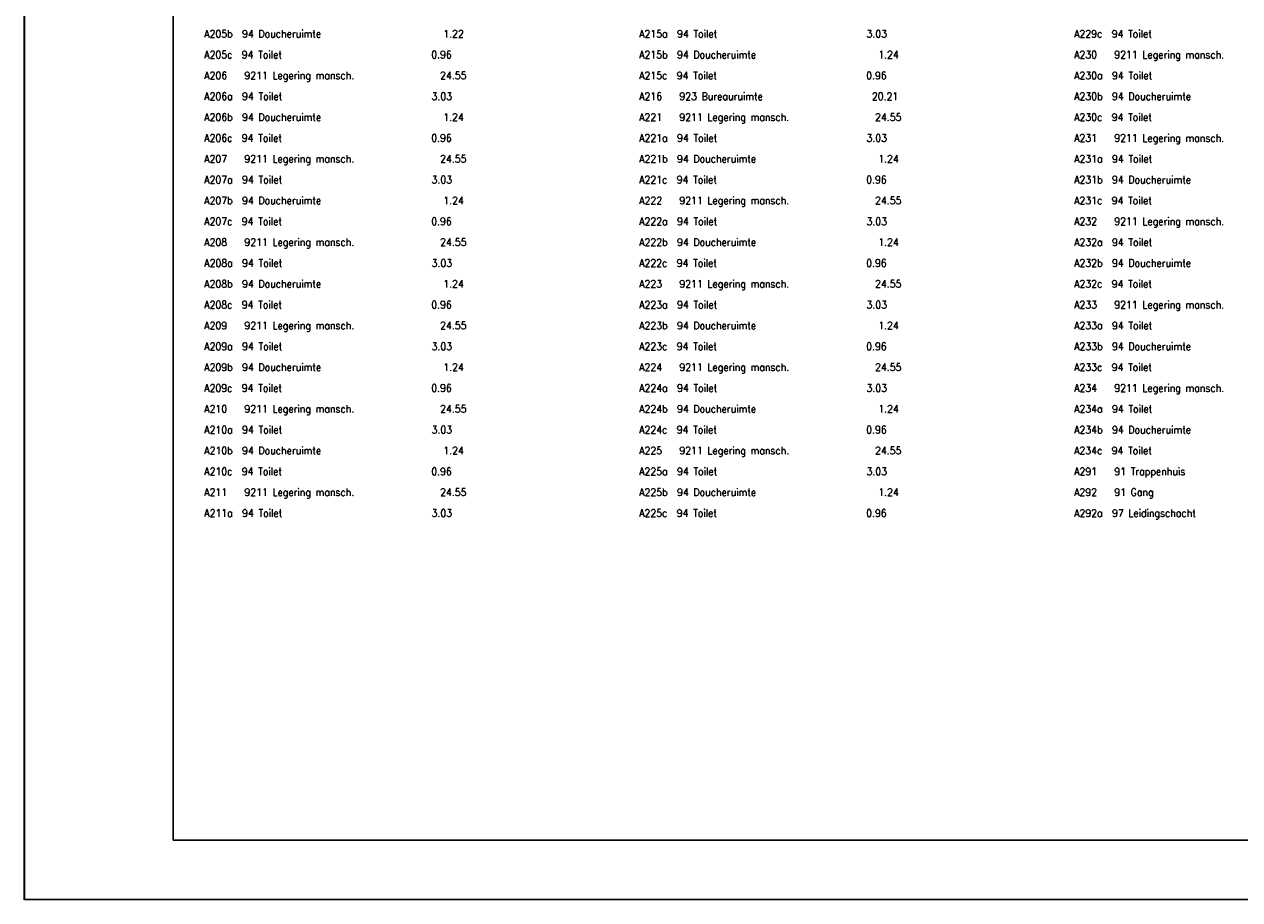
# Model space of a CAD drawing. Header units: metres. Extents: x 150867 to 150993, y 450406 to 450495.
# Tile 1 of 28: x 150867 to 150928, y 450406 to 450450. Entities that reach past the tile are written whole.
import ezdxf

# ---------------------------------------------------------------- set-up
doc = ezdxf.new("R2010")
doc.units = ezdxf.units.M
doc.header["$MEASUREMENT"] = 0
doc.layers.add('KADER', color=7, linetype='Continuous', lineweight=0)
doc.layers.add('LEGENDA', color=7, linetype='Continuous', lineweight=0)
doc.styles.add('Style-STANDARD', font='STANDARD.shx')

# ---------------------------------------------------------------- blocks, each defined once
blk = doc.blocks.new('DDELEG')
at = {"layer": 'LEGENDA', "color": 7, "linetype": 'Continuous', "lineweight": 0, "style": 'Style-STANDARD'}
for s, p in [('A205b  94 Doucheruimte                      1.22', (0, -24)), ('A215a  94 Toilet                            3.03', (31.321, -24.002)), ('A229c  94 Toilet                            0.96', (62.641, -24)), ('A205c  94 Toilet                            0.96', (0.001, -25.5)), ('A215b  94 Doucheruimte                      1.24', (31.32, -25.502)), ('A230   9211 Legering mansch.               24.55', (62.641, -25.502)), ('A206   9211 Legering mansch.               24.55', (0, -27)), ('A215c  94 Toilet                            0.96', (31.321, -27.002)), ('A230a  94 Toilet                            3.03', (62.641, -27)), ('A206a  94 Toilet                            3.03', (0.001, -28.501)), ('A216   923 Bureauruimte                    20.21', (31.321, -28.502)), ('A230b  94 Doucheruimte                      1.24', (62.641, -28.502)), ('A206b  94 Doucheruimte                      1.24', (0, -30)), ('A221   9211 Legering mansch.               24.55', (31.321, -30.002)), ('A230c  94 Toilet                            0.96', (62.641, -30)), ('A206c  94 Toilet                            0.96', (0.001, -31.5)), ('A221a  94 Toilet                            3.03', (31.32, -31.502)), ('A231   9211 Legering mansch.               24.55', (62.64, -31.502)), ('A207   9211 Legering mansch.               24.55', (0, -33)), ('A221b  94 Doucheruimte                      1.24', (31.321, -33.002)), ('A231a  94 Toilet                            3.03', (62.641, -33)), ('A207a  94 Toilet                            3.03', (0.001, -34.501)), ('A221c  94 Toilet                            0.96', (31.321, -34.502)), ('A231b  94 Doucheruimte                      1.24', (62.641, -34.502)), ('A207b  94 Doucheruimte                      1.24', (0.001, -36.001)), ('A222   9211 Legering mansch.               24.55', (31.321, -36.002)), ('A231c  94 Toilet                            0.96', (62.641, -36)), ('A207c  94 Toilet                            0.96', (0.001, -37.501)), ('A222a  94 Toilet                            3.03', (31.321, -37.502)), ('A232   9211 Legering mansch.               24.55', (62.641, -37.502)), ('A208   9211 Legering mansch.               24.55', (0.001, -39.001)), ('A222b  94 Doucheruimte                      1.24', (31.321, -39.002)), ('A232a  94 Toilet                            3.03', (62.64, -39.002)), ('A208a  94 Toilet                            3.03', (0.003, -40.501)), ('A222c  94 Toilet                            0.96', (31.32, -40.502)), ('A232b  94 Doucheruimte                      1.24', (62.641, -40.502)), ('A208b  94 Doucheruimte                      1.24', (0, -42.001)), ('A223   9211 Legering mansch.               24.55', (31.321, -42.002)), ('A232c  94 Toilet                            0.96', (62.641, -42)), ('A208c  94 Toilet                            0.96', (0.001, -43.501)), ('A223a  94 Toilet                            3.03', (31.321, -43.502)), ('A233   9211 Legering mansch.               24.55', (62.641, -43.502)), ('A209   9211 Legering mansch.               24.55', (0.001, -45.001)), ('A223b  94 Doucheruimte                      1.24', (31.321, -45.002)), ('A233a  94 Toilet                            3.03', (62.64, -45)), ('A209a  94 Toilet                            3.03', (0.001, -46.501)), ('A223c  94 Toilet                            0.96', (31.32, -46.502)), ('A233b  94 Doucheruimte                      1.24', (62.64, -46.502)), ('A209b  94 Doucheruimte                      1.24', (0.001, -48.001)), ('A224   9211 Legering mansch.               24.55', (31.321, -48.002)), ('A233c  94 Toilet                            0.96', (62.641, -48)), ('A209c  94 Toilet                            0.96', (0.001, -49.501)), ('A224a  94 Toilet                            3.03', (31.32, -49.502)), ('A234   9211 Legering mansch.               24.55', (62.641, -49.502)), ('A210   9211 Legering mansch.               24.55', (0.001, -51.001)), ('A224b  94 Doucheruimte                      1.24', (31.321, -51.002)), ('A234a  94 Toilet                            3.03', (62.641, -51)), ('A210a  94 Toilet                            3.03', (0.001, -52.501)), ('A224c  94 Toilet                            0.96', (31.321, -52.501)), ('A234b  94 Doucheruimte                      1.24', (62.641, -52.502)), ('A210b  94 Doucheruimte                      1.24', (0.001, -54.001)), ('A225   9211 Legering mansch.               24.55', (31.321, -54.001)), ('A234c  94 Toilet                            0.96', (62.639, -54)), ('A210c  94 Toilet                            0.96', (0.001, -55.501)), ('A225a  94 Toilet                            3.03', (31.32, -55.501)), ('A291   91 Trappenhuis                      21.09', (62.641, -55.502)), ('A211   9211 Legering mansch.               24.55', (0, -57.001)), ('A225b  94 Doucheruimte                      1.24', (31.321, -57.001)), ('A292   91 Gang                             65.89', (62.639, -57)), ('A211a  94 Toilet                            3.03', (0.001, -58.501)), ('A225c  94 Toilet                            0.96', (31.32, -58.501)), ('A292a  97 Leidingschacht                     0.5', (62.641, -58.502))]:
    blk.add_text(s, height=0.53999, rotation=359.99962, dxfattribs=at).set_placement(p)
blk = doc.blocks.new('A3L')
at = {"layer": 'KADER', "color": 7, "linetype": 'Continuous', "lineweight": 0}
blk.add_line((-82.002, -2.001), (-82.003, 57.399), dxfattribs=at)
at = {"layer": 'KADER', "color": 7, "linetype": 'Continuous', "lineweight": 30}
for p, q in [((-82.001, 57.4), (-82.001, -2)), ((-77.001, 55.4), (-77.001, 0)), ((-77.001, 0), (0, 0)), ((-82.001, -2), (1.999, -2))]:
    blk.add_line(p, q, dxfattribs=at)

msp = doc.modelspace()

# ---------------------------------------------------------------- block references
at = {"layer": 'KADER', "color": 7, "linetype": 'Continuous', "lineweight": 0, "xscale": 1.5, "yscale": 1.5, "zscale": 1.5}
msp.add_blockref('A3L', (150989.998, 450408.676), dxfattribs=at)
at = {"layer": 'LEGENDA', "color": 7, "linetype": 'Continuous', "lineweight": 0, "xscale": 0.7000018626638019, "yscale": 0.7000018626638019, "zscale": 0.7000018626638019, "rotation": 0.0003811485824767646}
msp.add_blockref('DDELEG', (150876.067, 450465.916), dxfattribs=at)

doc.saveas('drawing.dxf')
